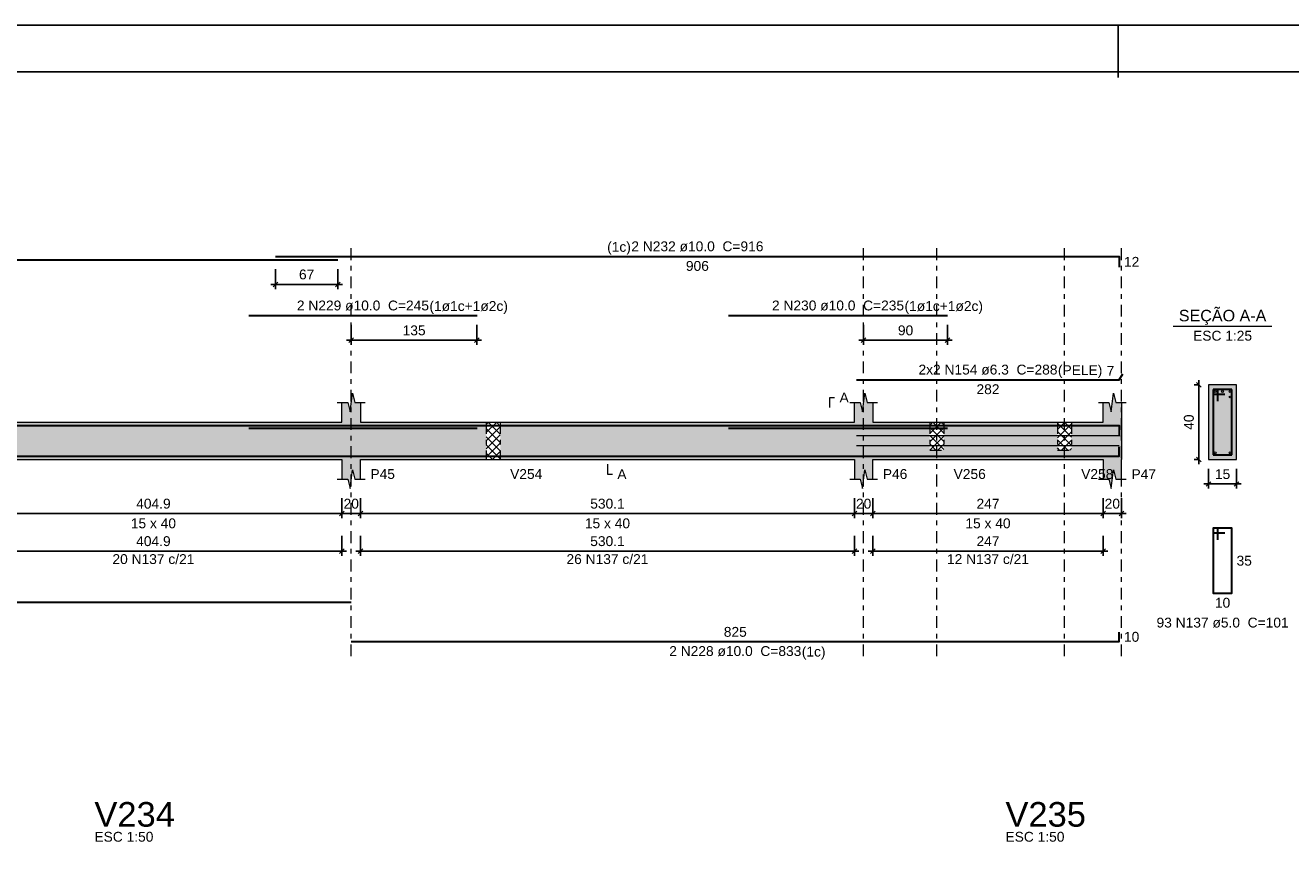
# Model space of a CAD drawing. Header units: millimetres. Extents: x 0 to 119, y 0 to 84.
# Tile 10 of 24: x 21 to 49, y 66 to 84. Entities that reach past the tile are written whole.
import ezdxf

# ---------------------------------------------------------------- set-up
doc = ezdxf.new("R2010")
doc.units = ezdxf.units.MM
doc.header["$MEASUREMENT"] = 0
doc.linetypes.add('DASHDOT', pattern=[2.54, 1.27, -0.635, 0, -0.635])
doc.linetypes.add('NULL', pattern=[0])
doc.layers.get('0').update_dxf_attribs({"lineweight": 18})
for name, color, linetype, lineweight in [('Descrição da armadura', 7, 'Continuous', 0), ('DT-Arm complementar', 5, 'Continuous', 5), ('DT-Barras na forma', 2, 'Continuous', 30), ('DT-Barras no corte', 5, 'Continuous', 5), ('DT-Barras rebatidas', 2, 'Continuous', 30), ('DT-Cotas', 9, 'Continuous', 5), ('DT-Forma', 5, 'Continuous', 5), ('DT-Hachura forma vigas', 254, 'Continuous', 5), ('DT-Hachura intersecção vigas', 9, 'Continuous', 5), ('DT-Hachura seção vigas', 254, 'Continuous', 5), ('DT-Pontilhado', 9, 'DASHDOT', 5), ('DT-Textos', 7, 'Continuous', 5), ('DT-Título', 3, 'Continuous', 20), ('Textos armaduras', 7, 'Continuous', 0)]:
    doc.layers.add(name, color=color, linetype=linetype, lineweight=lineweight)
doc.layers.add('SEDUC_MARF', color=1, linetype='Continuous')
doc.layers.add('SEDUC_MARGG', color=7, linetype='Continuous')
doc.styles.add('Arial', font='txt')
doc.dimstyles.new('UM_25.000000', dxfattribs={"dimtxt": 0.18, "dimasz": 0.1, "dimexe": 0.1, "dimexo": 0.2, "dimgap": 0, "dimtad": 1, "dimtih": 1, "dimtoh": 1, "dimdec": 1, "dimlfac": 25, "dimzin": 0, "dimdsep": 46, "dimtxsty": 'Standard', "dimcen": 0.09, "dimdle": 0.1, "dimadec": 1, "dimazin": 2, "dimtfac": 1, "dimtdec": 4, "dimtofl": 0, "dimtmove": 0, "dimatfit": 3, "dimfxl": 1, "dimtolj": 1, "dimarcsym": 0})
doc.dimstyles.new('UM_50.000000', dxfattribs={"dimtxt": 0.18, "dimasz": 0.1, "dimexe": 0.1, "dimexo": 0.2, "dimgap": 0, "dimtad": 1, "dimtih": 1, "dimtoh": 1, "dimdec": 1, "dimlfac": 50, "dimzin": 0, "dimdsep": 46, "dimtxsty": 'Standard', "dimcen": 0.09, "dimdle": 0.1, "dimadec": 1, "dimazin": 2, "dimtfac": 1, "dimtdec": 4, "dimtofl": 0, "dimtmove": 0, "dimatfit": 3, "dimfxl": 1, "dimtolj": 1, "dimarcsym": 0})

# ---------------------------------------------------------------- blocks, each defined once
blk = doc.blocks.new('_Oblique')
at = {"color": 0, "linetype": 'ByBlock', "lineweight": -2}
blk.add_line((-0.5, -0.5), (0.5, 0.5), dxfattribs=at)
blk = doc.blocks.new('*D192')
at = {"layer": 'Defpoints', "color": 0}
for p in [(20.138, 74.14), (28.235, 74.14), (28.235, 73.61)]:
    blk.add_point(p, dxfattribs=at)
at = {"layer": 'DT-Cotas', "color": 0, "lineweight": -2}
for p, q in [((20.138, 73.94), (20.138, 73.51)), ((28.235, 73.94), (28.235, 73.51)), ((20.038, 73.61), (28.335, 73.61))]:
    blk.add_line(p, q, dxfattribs=at)
at = {"layer": 'DT-Cotas', "color": 0, "lineweight": -2, "xscale": 0.1, "yscale": 0.1, "zscale": 0.1, "rotation": 180}
blk.add_blockref('_Oblique', (20.138, 73.61), dxfattribs=at)
at = {"layer": 'DT-Cotas', "color": 0, "lineweight": -2, "xscale": 0.1, "yscale": 0.1, "zscale": 0.1}
blk.add_blockref('_Oblique', (28.235, 73.61), dxfattribs=at)
at = {"layer": 'DT-Cotas', "color": 7, "insert": (24.187, 73.822), "char_height": 0.2118, "attachment_point": 5, "rotation": 0.0057, "style": 'Arial'}
blk.add_mtext('\\A1;404.9', dxfattribs=at)
blk = doc.blocks.new('*D193')
at = {"layer": 'Defpoints', "color": 0}
for p in [(28.235, 74.14), (28.635, 74.14), (28.635, 73.61)]:
    blk.add_point(p, dxfattribs=at)
at = {"layer": 'DT-Cotas', "color": 0, "lineweight": -2}
for p, q in [((28.235, 73.94), (28.235, 73.51)), ((28.635, 73.94), (28.635, 73.51)), ((28.135, 73.61), (28.735, 73.61))]:
    blk.add_line(p, q, dxfattribs=at)
at = {"layer": 'DT-Cotas', "color": 0, "lineweight": -2, "xscale": 0.1, "yscale": 0.1, "zscale": 0.1, "rotation": 180}
blk.add_blockref('_Oblique', (28.235, 73.61), dxfattribs=at)
at = {"layer": 'DT-Cotas', "color": 0, "lineweight": -2, "xscale": 0.1, "yscale": 0.1, "zscale": 0.1}
blk.add_blockref('_Oblique', (28.635, 73.61), dxfattribs=at)
at = {"layer": 'DT-Cotas', "color": 7, "insert": (28.435, 73.822), "char_height": 0.2118, "attachment_point": 5, "rotation": 0.0057, "style": 'Arial'}
blk.add_mtext('\\A1;20', dxfattribs=at)
blk = doc.blocks.new('*D194')
at = {"layer": 'Defpoints', "color": 0}
for p in [(28.635, 74.14), (39.238, 74.14), (39.238, 73.61)]:
    blk.add_point(p, dxfattribs=at)
at = {"layer": 'DT-Cotas', "color": 0, "lineweight": -2}
for p, q in [((28.635, 73.94), (28.635, 73.51)), ((39.238, 73.94), (39.238, 73.51)), ((28.535, 73.61), (39.338, 73.61))]:
    blk.add_line(p, q, dxfattribs=at)
at = {"layer": 'DT-Cotas', "color": 0, "lineweight": -2, "xscale": 0.1, "yscale": 0.1, "zscale": 0.1, "rotation": 180}
blk.add_blockref('_Oblique', (28.635, 73.61), dxfattribs=at)
at = {"layer": 'DT-Cotas', "color": 0, "lineweight": -2, "xscale": 0.1, "yscale": 0.1, "zscale": 0.1}
blk.add_blockref('_Oblique', (39.238, 73.61), dxfattribs=at)
at = {"layer": 'DT-Cotas', "color": 7, "insert": (33.937, 73.822), "char_height": 0.2118, "attachment_point": 5, "rotation": 0.0057, "style": 'Arial'}
blk.add_mtext('\\A1;530.1', dxfattribs=at)
blk = doc.blocks.new('*D195')
at = {"layer": 'Defpoints', "color": 0}
for p in [(39.238, 74.14), (39.638, 74.14), (39.638, 73.61)]:
    blk.add_point(p, dxfattribs=at)
at = {"layer": 'DT-Cotas', "color": 0, "lineweight": -2}
for p, q in [((39.238, 73.94), (39.238, 73.51)), ((39.638, 73.94), (39.638, 73.51)), ((39.138, 73.61), (39.738, 73.61))]:
    blk.add_line(p, q, dxfattribs=at)
at = {"layer": 'DT-Cotas', "color": 0, "lineweight": -2, "xscale": 0.1, "yscale": 0.1, "zscale": 0.1, "rotation": 180}
blk.add_blockref('_Oblique', (39.238, 73.61), dxfattribs=at)
at = {"layer": 'DT-Cotas', "color": 0, "lineweight": -2, "xscale": 0.1, "yscale": 0.1, "zscale": 0.1}
blk.add_blockref('_Oblique', (39.638, 73.61), dxfattribs=at)
at = {"layer": 'DT-Cotas', "color": 7, "insert": (39.438, 73.822), "char_height": 0.2118, "attachment_point": 5, "rotation": 0.0057, "style": 'Arial'}
blk.add_mtext('\\A1;20', dxfattribs=at)
blk = doc.blocks.new('*D196')
at = {"layer": 'Defpoints', "color": 0}
for p in [(39.638, 74.14), (44.578, 74.14), (44.578, 73.61)]:
    blk.add_point(p, dxfattribs=at)
at = {"layer": 'DT-Cotas', "color": 0, "lineweight": -2}
for p, q in [((39.638, 73.94), (39.638, 73.51)), ((44.578, 73.94), (44.578, 73.51)), ((39.538, 73.61), (44.678, 73.61))]:
    blk.add_line(p, q, dxfattribs=at)
at = {"layer": 'DT-Cotas', "color": 0, "lineweight": -2, "xscale": 0.1, "yscale": 0.1, "zscale": 0.1, "rotation": 180}
blk.add_blockref('_Oblique', (39.638, 73.61), dxfattribs=at)
at = {"layer": 'DT-Cotas', "color": 0, "lineweight": -2, "xscale": 0.1, "yscale": 0.1, "zscale": 0.1}
blk.add_blockref('_Oblique', (44.578, 73.61), dxfattribs=at)
at = {"layer": 'DT-Cotas', "color": 7, "insert": (42.108, 73.822), "char_height": 0.2118, "attachment_point": 5, "rotation": 0.0057, "style": 'Arial'}
blk.add_mtext('\\A1;247', dxfattribs=at)
blk = doc.blocks.new('*D197')
at = {"layer": 'Defpoints', "color": 0}
for p in [(44.578, 74.14), (44.978, 74.14), (44.978, 73.61)]:
    blk.add_point(p, dxfattribs=at)
at = {"layer": 'DT-Cotas', "color": 0, "lineweight": -2}
for p, q in [((44.578, 73.94), (44.578, 73.51)), ((44.978, 73.94), (44.978, 73.51)), ((44.478, 73.61), (45.078, 73.61))]:
    blk.add_line(p, q, dxfattribs=at)
at = {"layer": 'DT-Cotas', "color": 0, "lineweight": -2, "xscale": 0.1, "yscale": 0.1, "zscale": 0.1, "rotation": 180}
blk.add_blockref('_Oblique', (44.578, 73.61), dxfattribs=at)
at = {"layer": 'DT-Cotas', "color": 0, "lineweight": -2, "xscale": 0.1, "yscale": 0.1, "zscale": 0.1}
blk.add_blockref('_Oblique', (44.978, 73.61), dxfattribs=at)
at = {"layer": 'DT-Cotas', "color": 7, "insert": (44.778, 73.822), "char_height": 0.2118, "attachment_point": 5, "rotation": 0.0057, "style": 'Arial'}
blk.add_mtext('\\A1;20', dxfattribs=at)
blk = doc.blocks.new('*D198')
at = {"layer": 'Defpoints', "color": 0}
for p in [(28.435, 77.863), (31.135, 77.863), (31.135, 77.334)]:
    blk.add_point(p, dxfattribs=at)
at = {"layer": 'DT-Cotas', "color": 0, "lineweight": -2}
for p, q in [((28.435, 77.663), (28.435, 77.234)), ((31.135, 77.663), (31.135, 77.234)), ((28.335, 77.334), (31.235, 77.334))]:
    blk.add_line(p, q, dxfattribs=at)
at = {"layer": 'DT-Cotas', "color": 0, "lineweight": -2, "xscale": 0.1, "yscale": 0.1, "zscale": 0.1, "rotation": 180}
blk.add_blockref('_Oblique', (28.435, 77.334), dxfattribs=at)
at = {"layer": 'DT-Cotas', "color": 0, "lineweight": -2, "xscale": 0.1, "yscale": 0.1, "zscale": 0.1}
blk.add_blockref('_Oblique', (31.135, 77.334), dxfattribs=at)
at = {"layer": 'DT-Cotas', "color": 7, "insert": (29.785, 77.545), "char_height": 0.2118, "attachment_point": 5, "rotation": 0.0057, "style": 'Arial'}
blk.add_mtext('\\A1;135', dxfattribs=at)
blk = doc.blocks.new('*D199')
at = {"layer": 'Defpoints', "color": 0}
for p in [(39.438, 77.863), (41.238, 77.863), (41.238, 77.334)]:
    blk.add_point(p, dxfattribs=at)
at = {"layer": 'DT-Cotas', "color": 0, "lineweight": -2}
for p, q in [((39.438, 77.663), (39.438, 77.234)), ((41.238, 77.663), (41.238, 77.234)), ((39.338, 77.334), (41.338, 77.334))]:
    blk.add_line(p, q, dxfattribs=at)
at = {"layer": 'DT-Cotas', "color": 0, "lineweight": -2, "xscale": 0.1, "yscale": 0.1, "zscale": 0.1, "rotation": 180}
blk.add_blockref('_Oblique', (39.438, 77.334), dxfattribs=at)
at = {"layer": 'DT-Cotas', "color": 0, "lineweight": -2, "xscale": 0.1, "yscale": 0.1, "zscale": 0.1}
blk.add_blockref('_Oblique', (41.238, 77.334), dxfattribs=at)
at = {"layer": 'DT-Cotas', "color": 7, "insert": (40.338, 77.545), "char_height": 0.2118, "attachment_point": 5, "rotation": 0.0057, "style": 'Arial'}
blk.add_mtext('\\A1;90', dxfattribs=at)
blk = doc.blocks.new('*D200')
at = {"layer": 'Defpoints', "color": 0}
for p in [(26.807, 79.063), (28.147, 79.063), (28.147, 78.534)]:
    blk.add_point(p, dxfattribs=at)
at = {"layer": 'DT-Cotas', "color": 0, "lineweight": -2}
for p, q in [((26.807, 78.863), (26.807, 78.434)), ((28.147, 78.863), (28.147, 78.434)), ((26.707, 78.534), (28.247, 78.534))]:
    blk.add_line(p, q, dxfattribs=at)
at = {"layer": 'DT-Cotas', "color": 0, "lineweight": -2, "xscale": 0.1, "yscale": 0.1, "zscale": 0.1, "rotation": 180}
blk.add_blockref('_Oblique', (26.807, 78.534), dxfattribs=at)
at = {"layer": 'DT-Cotas', "color": 0, "lineweight": -2, "xscale": 0.1, "yscale": 0.1, "zscale": 0.1}
blk.add_blockref('_Oblique', (28.147, 78.534), dxfattribs=at)
at = {"layer": 'DT-Cotas', "color": 7, "insert": (27.477, 78.746), "char_height": 0.2118, "attachment_point": 5, "rotation": 0.0057, "style": 'Arial'}
blk.add_mtext('\\A1;67', dxfattribs=at)
blk = doc.blocks.new('*D201')
at = {"layer": 'Defpoints', "color": 0}
for p in [(46.634, 76.375), (46.846, 76.375), (46.846, 74.775)]:
    blk.add_point(p, dxfattribs=at)
at = {"layer": 'DT-Cotas', "color": 0, "lineweight": -2}
for p, q in [((46.646, 76.375), (46.534, 76.375)), ((46.634, 74.675), (46.634, 76.475)), ((46.646, 74.775), (46.534, 74.775))]:
    blk.add_line(p, q, dxfattribs=at)
at = {"layer": 'DT-Cotas', "color": 0, "lineweight": -2, "xscale": 0.1, "yscale": 0.1, "zscale": 0.1}
for p, rotation in [((46.634, 76.375), 90), ((46.634, 74.775), 270)]:
    blk.add_blockref('_Oblique', p, dxfattribs=dict(at, rotation=rotation))
at = {"layer": 'DT-Cotas', "color": 7, "insert": (46.422, 75.575), "char_height": 0.2118, "attachment_point": 5, "rotation": 90, "style": 'Arial'}
blk.add_mtext('\\A1;40', dxfattribs=at)
blk = doc.blocks.new('*D202')
at = {"layer": 'Defpoints', "color": 0}
for p in [(46.846, 74.775), (47.446, 74.775), (47.446, 74.246)]:
    blk.add_point(p, dxfattribs=at)
at = {"layer": 'DT-Cotas', "color": 0, "lineweight": -2}
for p, q in [((46.846, 74.575), (46.846, 74.146)), ((47.446, 74.575), (47.446, 74.146)), ((46.746, 74.246), (47.546, 74.246))]:
    blk.add_line(p, q, dxfattribs=at)
at = {"layer": 'DT-Cotas', "color": 0, "lineweight": -2, "xscale": 0.1, "yscale": 0.1, "zscale": 0.1, "rotation": 180}
blk.add_blockref('_Oblique', (46.846, 74.246), dxfattribs=at)
at = {"layer": 'DT-Cotas', "color": 0, "lineweight": -2, "xscale": 0.1, "yscale": 0.1, "zscale": 0.1}
blk.add_blockref('_Oblique', (47.446, 74.246), dxfattribs=at)
at = {"layer": 'DT-Cotas', "color": 7, "insert": (47.146, 74.457), "char_height": 0.2118, "attachment_point": 5, "rotation": 0.0057, "style": 'Arial'}
blk.add_mtext('\\A1;15', dxfattribs=at)
blk = doc.blocks.new('*D205')
at = {"layer": 'Defpoints', "color": 0}
for p in [(20.138, 73.335), (28.235, 73.335), (28.235, 72.805)]:
    blk.add_point(p, dxfattribs=at)
at = {"layer": 'DT-Cotas', "color": 0, "lineweight": -2}
for p, q in [((20.138, 73.135), (20.138, 72.705)), ((28.235, 73.135), (28.235, 72.705)), ((20.038, 72.805), (28.335, 72.805))]:
    blk.add_line(p, q, dxfattribs=at)
at = {"layer": 'DT-Cotas', "color": 0, "lineweight": -2, "xscale": 0.1, "yscale": 0.1, "zscale": 0.1, "rotation": 180}
blk.add_blockref('_Oblique', (20.138, 72.805), dxfattribs=at)
at = {"layer": 'DT-Cotas', "color": 0, "lineweight": -2, "xscale": 0.1, "yscale": 0.1, "zscale": 0.1}
blk.add_blockref('_Oblique', (28.235, 72.805), dxfattribs=at)
at = {"layer": 'DT-Cotas', "color": 7, "insert": (24.187, 73.017), "char_height": 0.2118, "attachment_point": 5, "rotation": 0.0057, "style": 'Arial'}
blk.add_mtext('\\A1;404.9', dxfattribs=at)
blk = doc.blocks.new('*D206')
at = {"layer": 'Defpoints', "color": 0}
for p in [(28.635, 73.335), (39.238, 73.335), (39.238, 72.805)]:
    blk.add_point(p, dxfattribs=at)
at = {"layer": 'DT-Cotas', "color": 0, "lineweight": -2}
for p, q in [((28.635, 73.135), (28.635, 72.705)), ((39.238, 73.135), (39.238, 72.705)), ((28.535, 72.805), (39.338, 72.805))]:
    blk.add_line(p, q, dxfattribs=at)
at = {"layer": 'DT-Cotas', "color": 0, "lineweight": -2, "xscale": 0.1, "yscale": 0.1, "zscale": 0.1, "rotation": 180}
blk.add_blockref('_Oblique', (28.635, 72.805), dxfattribs=at)
at = {"layer": 'DT-Cotas', "color": 0, "lineweight": -2, "xscale": 0.1, "yscale": 0.1, "zscale": 0.1}
blk.add_blockref('_Oblique', (39.238, 72.805), dxfattribs=at)
at = {"layer": 'DT-Cotas', "color": 7, "insert": (33.937, 73.017), "char_height": 0.2118, "attachment_point": 5, "rotation": 0.0057, "style": 'Arial'}
blk.add_mtext('\\A1;530.1', dxfattribs=at)
blk = doc.blocks.new('*D207')
at = {"layer": 'Defpoints', "color": 0}
for p in [(39.638, 73.335), (44.578, 73.335), (44.578, 72.805)]:
    blk.add_point(p, dxfattribs=at)
at = {"layer": 'DT-Cotas', "color": 0, "lineweight": -2}
for p, q in [((39.638, 73.135), (39.638, 72.705)), ((44.578, 73.135), (44.578, 72.705)), ((39.538, 72.805), (44.678, 72.805))]:
    blk.add_line(p, q, dxfattribs=at)
at = {"layer": 'DT-Cotas', "color": 0, "lineweight": -2, "xscale": 0.1, "yscale": 0.1, "zscale": 0.1, "rotation": 180}
blk.add_blockref('_Oblique', (39.638, 72.805), dxfattribs=at)
at = {"layer": 'DT-Cotas', "color": 0, "lineweight": -2, "xscale": 0.1, "yscale": 0.1, "zscale": 0.1}
blk.add_blockref('_Oblique', (44.578, 72.805), dxfattribs=at)
at = {"layer": 'DT-Cotas', "color": 7, "insert": (42.108, 73.017), "char_height": 0.2118, "attachment_point": 5, "rotation": 0.0057, "style": 'Arial'}
blk.add_mtext('\\A1;247', dxfattribs=at)

msp = doc.modelspace()

# ---------------------------------------------------------------- hatches: boundary and pattern name
at = {"layer": 'DT-Hachura forma vigas', "linetype": 'Continuous'}
for points in [[(28.6353, 74.775), (31.3353, 74.775), (31.3353, 75.575), (28.6353, 75.575), (28.6353, 75.9986), (28.5103, 75.9986), (28.4603, 76.1986), (28.4103, 75.7986), (28.3603, 75.9986), (28.2353, 75.9986), (28.2353, 75.575), (20.1379, 75.575), (20.1379, 75.9986), (20.0129, 75.9986), (19.9629, 76.1986), (19.9129, 75.7986), (19.8629, 75.9986), (19.7379, 75.9986), (19.7379, 75.575), (12.8353, 75.575), (12.8353, 75.9986), (12.7103, 75.9986), (12.6603, 76.1986), (12.6103, 75.7986), (12.5603, 75.9986), (12.4353, 75.9986), (12.4353, 75.575), (9.7353, 75.575), (9.7353, 74.775), (12.4353, 74.775), (12.4353, 74.3514), (12.5603, 74.3514), (12.6103, 74.1514), (12.6603, 74.5514), (12.7103, 74.3514), (12.8353, 74.3514), (12.8353, 74.775), (19.7379, 74.775), (19.7379, 74.3514), (19.8629, 74.3514), (19.9129, 74.1514), (19.9629, 74.5514), (20.0129, 74.3514), (20.1379, 74.3514), (20.1379, 74.775), (28.2353, 74.775), (28.2353, 74.3514), (28.3603, 74.3514), (28.4103, 74.1514), (28.4603, 74.5514), (28.5103, 74.3514), (28.6353, 74.3514), (28.6353, 74.775)], [(41.1579, 74.975), (40.8579, 74.975), (40.8579, 75.575), (39.6379, 75.575), (39.6379, 75.9986), (39.5129, 75.9986), (39.4629, 76.1986), (39.4129, 75.7986), (39.3629, 75.9986), (39.2379, 75.9986), (39.2379, 75.575), (31.6353, 75.575), (31.6353, 74.775), (39.2379, 74.775), (39.2379, 74.3514), (39.3629, 74.3514), (39.4129, 74.1514), (39.4629, 74.5514), (39.5129, 74.3514), (39.6379, 74.3514), (39.6379, 74.775), (40.8579, 74.775), (41.1579, 74.775), (43.5979, 74.775), (43.8979, 74.775), (44.5779, 74.775), (44.5779, 74.3514), (44.7029, 74.3514), (44.7529, 74.1514), (44.8029, 74.5514), (44.8529, 74.3514), (44.9779, 74.3514), (44.9779, 74.775), (44.9779, 75.575), (44.9779, 75.9986), (44.8529, 75.9986), (44.8029, 76.1986), (44.7529, 75.7986), (44.7029, 75.9986), (44.5779, 75.9986), (44.5779, 75.575), (43.8979, 75.575), (43.8979, 74.975), (43.5979, 74.975), (43.5979, 75.575), (41.1579, 75.575), (41.1579, 74.975)]]:
    msp.add_hatch(color=254, dxfattribs=at).paths.add_polyline_path(points)
at = {"layer": 'DT-Hachura intersecção vigas', "linetype": 'Continuous'}
h = msp.add_hatch(dxfattribs=at)
h.set_pattern_fill('ANSI37', color=9, style=0)
h.paths.add_polyline_path([(31.3353, 74.775), (31.6353, 74.775), (31.6353, 75.575), (31.3353, 75.575), (31.3353, 74.775)])
h = msp.add_hatch(dxfattribs=at)
h.set_pattern_fill('ANSI37', color=9, style=0)
h.paths.add_polyline_path([(40.8579, 74.975), (41.1579, 74.975), (41.1579, 75.575), (40.8579, 75.575), (40.8579, 74.975)])
h = msp.add_hatch(dxfattribs=at)
h.set_pattern_fill('ANSI37', color=9, style=0)
h.paths.add_polyline_path([(43.5979, 74.975), (43.8979, 74.975), (43.8979, 75.575), (43.5979, 75.575), (43.5979, 74.975)])
at = {"layer": 'DT-Hachura seção vigas', "linetype": 'Continuous'}
msp.add_hatch(color=254, dxfattribs=at).paths.add_polyline_path([(46.8455, 74.775), (46.8455, 74.775), (47.4455, 74.775), (47.4455, 76.375), (46.8455, 76.375), (46.8455, 74.775)])

# ---------------------------------------------------------------- linework, layer by layer
at = {"layer": 'DT-Arm complementar'}
for p, q in [((39.2879, 75.2844), (44.9279, 75.2844)), ((39.2879, 75.0697), (44.9279, 75.0697))]:
    msp.add_line(p, q, dxfattribs=at)
at = {"layer": 'DT-Barras na forma'}
for p, q in [((47.0455, 76.275), (46.9455, 76.275)), ((46.9455, 76.275), (46.9455, 74.875)), ((47.3455, 76.275), (46.9455, 76.275)), ((46.9455, 76.275), (46.9455, 76.175)), ((46.9455, 76.175), (47.1955, 76.175)), ((47.0455, 76.025), (47.0455, 76.275)), ((47.3455, 74.875), (47.3455, 76.275)), ((46.9455, 74.875), (47.3455, 74.875))]:
    msp.add_line(p, q, dxfattribs=at)
for points in [[(4.7325, 74.9199), (4.7325, 75.505), (28.1474, 75.505)], [(26.2353, 75.505), (31.1353, 75.505)], [(26.2353, 75.445), (31.1353, 75.445)], [(26.8074, 75.505), (44.9279, 75.505), (44.9279, 75.275)], [(36.5379, 75.505), (41.2379, 75.505)], [(36.5379, 75.445), (41.2379, 75.445)], [(4.7325, 75.045), (4.7325, 74.845), (28.4353, 74.845)], [(28.4353, 74.845), (44.9279, 74.845), (44.9279, 75.045)]]:
    msp.add_lwpolyline(points, dxfattribs=at)
at = {"layer": 'DT-Barras no corte'}
for centre in [(46.9855, 76.235), (47.1455, 76.235), (47.3055, 76.235), (47.3055, 76.115), (46.9855, 74.915), (47.3055, 74.915)]:
    msp.add_circle(centre, 0.02, dxfattribs=at)
at = {"layer": 'DT-Barras rebatidas'}
for points in [[(26.8074, 79.1339), (44.9279, 79.1339), (44.9279, 78.9039)], [(4.7325, 78.4781), (4.7325, 79.0633), (28.1474, 79.0633)], [(26.2353, 77.8631), (31.1353, 77.8631)], [(36.5379, 77.8631), (41.2379, 77.8631)], [(39.2879, 76.4858), (44.9279, 76.4858), (45.0004, 76.6113)], [(47.0455, 73.0483), (47.0455, 73.2983), (46.9455, 73.2983), (46.9455, 71.8983), (47.3455, 71.8983), (47.3455, 73.2983), (46.9455, 73.2983), (46.9455, 73.1983), (47.1955, 73.1983)], [(4.7325, 71.9104), (4.7325, 71.7104), (28.4353, 71.7104)], [(28.4353, 70.8632), (44.9279, 70.8632), (44.9279, 71.0632)]]:
    msp.add_lwpolyline(points, dxfattribs=at)
at = {"layer": 'DT-Forma'}
for p, q in [((47.4455, 76.375), (46.8455, 76.375)), ((46.8455, 76.375), (46.8455, 74.775)), ((47.4455, 74.775), (47.4455, 76.375)), ((28.4103, 75.7986), (28.4603, 76.1986)), ((28.4603, 76.1986), (28.5103, 75.9986)), ((39.4129, 75.7986), (39.4629, 76.1986)), ((39.4629, 76.1986), (39.5129, 75.9986)), ((44.7529, 75.7986), (44.8029, 76.1986)), ((44.8029, 76.1986), (44.8529, 75.9986)), ((28.1353, 75.9986), (28.3603, 75.9986)), ((28.2353, 75.575), (28.2353, 75.9986)), ((28.3603, 75.9986), (28.4103, 75.7986)), ((28.5103, 75.9986), (28.7353, 75.9986)), ((28.6353, 75.9986), (28.6353, 75.575)), ((39.1379, 75.9986), (39.3629, 75.9986)), ((39.2379, 75.575), (39.2379, 75.9986)), ((39.3629, 75.9986), (39.4129, 75.7986)), ((39.5129, 75.9986), (39.7379, 75.9986)), ((39.6379, 75.9986), (39.6379, 75.575)), ((44.4779, 75.9986), (44.7029, 75.9986)), ((44.5779, 75.575), (44.5779, 75.9986)), ((44.7029, 75.9986), (44.7529, 75.7986)), ((44.8529, 75.9986), (45.0779, 75.9986)), ((44.9779, 75.9986), (44.9779, 75.575)), ((20.1379, 75.575), (28.2353, 75.575)), ((28.6353, 75.575), (31.3353, 75.575)), ((31.3353, 75.575), (31.6353, 75.575)), ((31.6353, 75.575), (39.2379, 75.575)), ((39.6379, 75.575), (40.8579, 75.575)), ((40.8579, 75.575), (41.1579, 75.575)), ((41.1579, 75.575), (43.5979, 75.575)), ((43.5979, 75.575), (43.8979, 75.575)), ((43.8979, 75.575), (44.5779, 75.575)), ((20.1379, 74.775), (28.2353, 74.775)), ((28.2353, 74.775), (28.2353, 74.3514)), ((28.6353, 74.3514), (28.6353, 74.775)), ((28.6353, 74.775), (31.3353, 74.775)), ((31.3353, 74.775), (31.6353, 74.775)), ((31.6353, 74.775), (39.2379, 74.775)), ((39.2379, 74.775), (39.2379, 74.3514)), ((39.6379, 74.3514), (39.6379, 74.775)), ((39.6379, 74.775), (40.8579, 74.775)), ((40.8579, 74.775), (41.1579, 74.775)), ((41.1579, 74.775), (43.5979, 74.775)), ((43.5979, 74.775), (43.8979, 74.775)), ((43.8979, 74.775), (44.5779, 74.775)), ((44.5779, 74.775), (44.5779, 74.3514)), ((44.9779, 74.3514), (44.9779, 74.775)), ((46.8455, 74.775), (47.4455, 74.775)), ((28.4103, 74.1514), (28.4603, 74.5514)), ((28.4603, 74.5514), (28.5103, 74.3514)), ((39.4129, 74.1514), (39.4629, 74.5514)), ((39.4629, 74.5514), (39.5129, 74.3514)), ((44.7529, 74.1514), (44.8029, 74.5514)), ((44.8029, 74.5514), (44.8529, 74.3514)), ((28.1353, 74.3514), (28.3603, 74.3514)), ((28.3603, 74.3514), (28.4103, 74.1514)), ((28.5103, 74.3514), (28.7353, 74.3514)), ((39.1379, 74.3514), (39.3629, 74.3514)), ((39.3629, 74.3514), (39.4129, 74.1514)), ((39.5129, 74.3514), (39.7379, 74.3514)), ((44.4779, 74.3514), (44.7029, 74.3514)), ((44.7029, 74.3514), (44.7529, 74.1514)), ((44.8529, 74.3514), (45.0779, 74.3514))]:
    msp.add_line(p, q, dxfattribs=at)
at = {"layer": 'DT-Forma', "linetype": 'Continuous'}
msp.add_line((44.9779, 75.575), (44.9779, 74.775), dxfattribs=at)
at = {"layer": 'DT-Pontilhado', "ltscale": 0.2}
for p, q in [((28.4353, 70.5455), (28.4353, 79.3457)), ((39.4379, 70.5455), (39.4379, 79.3457)), ((41.0079, 70.5455), (41.0079, 79.3457)), ((43.7479, 70.5455), (43.7479, 79.3457)), ((44.9779, 70.5455), (44.9779, 79.3457)), ((31.3353, 75.575), (31.3353, 74.775)), ((31.6353, 75.575), (31.6353, 74.775)), ((40.8579, 75.575), (40.8579, 74.975)), ((41.1579, 75.575), (41.1579, 74.975)), ((43.5979, 75.575), (43.5979, 74.975)), ((43.8979, 75.575), (43.8979, 74.975)), ((40.8579, 74.975), (41.1579, 74.975)), ((43.5979, 74.975), (43.8979, 74.975))]:
    msp.add_line(p, q, dxfattribs=at)
at = {"layer": 'DT-Textos'}
msp.add_line((46.0865, 77.6399), (48.2045, 77.6399), dxfattribs=at)
for points in [[(38.7084, 75.8927), (38.7084, 76.1045), (38.8143, 76.1045)], [(33.9366, 74.6691), (33.9366, 74.4573), (34.0425, 74.4573)]]:
    msp.add_lwpolyline(points, dxfattribs=at)
at = {"layer": 'SEDUC_MARF'}
msp.add_line((44.9015, 84.1), (44.9015, 82.9804), dxfattribs=at)
msp.add_lwpolyline([(118.9, 84.1), (0, 84.1), (0, 0), (118.9, 0)], close=True, dxfattribs=at)
at = {"layer": 'SEDUC_MARGG'}
msp.add_lwpolyline([(2.5, 1), (117.9, 1), (117.9, 83.1), (2.5, 83.1), (2.5, 1)], dxfattribs=at)

# ---------------------------------------------------------------- texts
at = {"layer": 'Descrição da armadura', "linetype": 'NULL', "char_height": 0.2118, "attachment_point": 8, "line_spacing_factor": 0.9, "style": 'Arial'}
for s, insert, width in [('2 N232 ø10.0  C=916', (35.8677, 79.2402), 5.562109), ('2 N229 ø10.0  C=245', (28.6857, 77.9692), 5.562109), ('2 N230 ø10.0  C=235', (38.8877, 77.9692), 5.562109), ('2x2 N154 ø6.3  C=288', (42.1077, 76.5922), 5.852109), ('20 N137 c/21', (24.1866, 72.5236), 3.450264), ('26 N137 c/21', (33.9366, 72.5236), 3.450264), ('12 N137 c/21', (42.1079, 72.5236), 3.450264), ('93 N137 ø5.0  C=101', (47.1457, 71.1572), 5.562109), ('2 N228 ø10.0  C=833', (36.6817, 70.5452), 5.562109)]:
    msp.add_mtext(s, dxfattribs=dict(at, insert=insert, width=width))
at = {"layer": 'DT-Textos', "linetype": 'NULL', "line_spacing_factor": 0.798, "style": 'Arial'}
for s, insert, char_height, width, attachment_point in [('(1c)', (34.4397, 79.1703), 0.2118, 0.998857, 9), ('(1ø1c+1ø2c)', (30.1137, 77.8993), 0.2118, 3.303848, 7), ('(1ø1c+1ø2c)', (40.3157, 77.8993), 0.2118, 3.303848, 7), ('SEÇÃO A-A', (47.1457, 77.6643), 0.2471, 3.812061, 8), ('ESC 1:25', (47.1457, 77.3222), 0.2118, 2.482559, 8), ('(PELE)', (43.6097, 76.5223), 0.2118, 1.869424, 7), ('A', (38.9207, 75.9982), 0.2118, 0.386855, 7), ('P45', (28.8467, 74.3512), 0.2118, 1.031992, 7), ('V254', (31.8467, 74.3512), 0.2118, 1.354561, 7), ('A', (34.1487, 74.3512), 0.2118, 0.386855, 7), ('P46', (39.8497, 74.3512), 0.2118, 1.031992, 7), ('V256', (41.3697, 74.3512), 0.2118, 1.354561, 7), ('V258', (44.1097, 74.3512), 0.2118, 1.354561, 7), ('P47', (45.1897, 74.3512), 0.2118, 1.031992, 7), ('15 x 40', (24.1867, 73.2922), 0.2118, 1.902559, 8), ('15 x 40', (33.9367, 73.2922), 0.2118, 1.902559, 8), ('15 x 40', (42.1077, 73.2922), 0.2118, 1.902559, 8), ('(1c)', (38.1097, 70.4753), 0.2118, 0.998857, 7), ('ESC 1:50', (22.92, 66.5586), 0.2118, 2.482559, 7), ('ESC 1:50', (42.4836, 66.5586), 0.2118, 2.482559, 7)]:
    msp.add_mtext(s, dxfattribs=dict(at, insert=insert, char_height=char_height, width=width, attachment_point=attachment_point))
at = {"layer": 'DT-Título', "linetype": 'NULL', "char_height": 0.5295, "width": 3.456465, "attachment_point": 7, "line_spacing_factor": 0.798, "style": 'Arial'}
for s, insert in [('V234', (22.92, 66.8764)), ('V235', (42.4836, 66.8764))]:
    msp.add_mtext(s, dxfattribs=dict(at, insert=insert))
at = {"layer": 'Textos armaduras', "linetype": 'NULL', "char_height": 0.2118, "line_spacing_factor": 0.9, "style": 'Arial'}
for s, insert, width, attachment_point in [('12', (45.0279, 79.1248), 1.045137, 1), ('906', (35.8677, 79.0366), 1.367705, 2), ('7', (44.8213, 76.5716), 0.722568, 9), ('282', (42.1079, 76.3885), 1.367705, 2), ('35', (47.4455, 72.7042), 1.045137, 1), ('10', (47.1455, 71.801), 1.045137, 2), ('825', (36.6816, 70.9605), 1.367705, 8), ('10', (45.0279, 71.0691), 1.045137, 1)]:
    msp.add_mtext(s, dxfattribs=dict(at, insert=insert, width=width, attachment_point=attachment_point))

# ---------------------------------------------------------------- dimensions: what is measured, and where the dimension line sits
at = {"layer": 'DT-Cotas'}
for base, p1, p2, dimstyle, override, picture, middle in [((28.1474, 78.5338), (26.8074, 79.0633), (28.1474, 79.0633), 'UM_50.000000', {"dimtxt": 0.2118, "dimasz": 0.1, "dimexe": 0.1, "dimexo": 0.2, "dimtad": 1, "dimtih": 0, "dimtoh": 0, "dimdec": 1, "dimlfac": 50, "dimzin": 8, "dimtxsty": 'Arial', "dimblk": 'Oblique', "dimblk1": 'Oblique', "dimblk2": 'Oblique', "dimsah": 1, "dimdle": 0.1, "dimse1": 0, "dimse2": 0, "dimclrt": 7, "dimadec": 1, "dimazin": 3, "dimtmove": 2, "dimldrblk": 'Oblique'}, '*D200', (27.4774, 78.7456)), ((31.1353, 77.3336), (28.4353, 77.8631), (31.1353, 77.8631), 'UM_50.000000', {"dimtxt": 0.2118, "dimasz": 0.1, "dimexe": 0.1, "dimexo": 0.2, "dimtad": 1, "dimtih": 0, "dimtoh": 0, "dimdec": 1, "dimlfac": 50, "dimzin": 8, "dimtxsty": 'Arial', "dimblk": 'Oblique', "dimblk1": 'Oblique', "dimblk2": 'Oblique', "dimsah": 1, "dimdle": 0.1, "dimse1": 0, "dimse2": 0, "dimclrt": 7, "dimadec": 1, "dimazin": 3, "dimtmove": 2, "dimldrblk": 'Oblique'}, '*D198', (29.7853, 77.5454)), ((41.2379, 77.3336), (39.4379, 77.8631), (41.2379, 77.8631), 'UM_50.000000', {"dimtxt": 0.2118, "dimasz": 0.1, "dimexe": 0.1, "dimexo": 0.2, "dimtad": 1, "dimtih": 0, "dimtoh": 0, "dimdec": 1, "dimlfac": 50, "dimzin": 8, "dimtxsty": 'Arial', "dimblk": 'Oblique', "dimblk1": 'Oblique', "dimblk2": 'Oblique', "dimsah": 1, "dimdle": 0.1, "dimse1": 0, "dimse2": 0, "dimclrt": 7, "dimadec": 1, "dimazin": 3, "dimtmove": 2, "dimldrblk": 'Oblique'}, '*D199', (40.3379, 77.5454)), ((47.4455, 74.2455), (46.8455, 74.775), (47.4455, 74.775), 'UM_25.000000', {"dimtxt": 0.2118, "dimasz": 0.1, "dimexe": 0.1, "dimexo": 0.2, "dimtad": 1, "dimtih": 0, "dimtoh": 0, "dimdec": 1, "dimlfac": 25, "dimzin": 8, "dimtxsty": 'Arial', "dimblk": 'Oblique', "dimblk1": 'Oblique', "dimblk2": 'Oblique', "dimsah": 1, "dimdle": 0.1, "dimse1": 0, "dimse2": 0, "dimclrt": 7, "dimadec": 1, "dimazin": 3, "dimtmove": 2, "dimldrblk": 'Oblique'}, '*D202', (47.1455, 74.4573)), ((28.2353, 73.6101), (20.1379, 74.1396), (28.2353, 74.1396), 'UM_50.000000', {"dimtxt": 0.2118, "dimasz": 0.1, "dimexe": 0.1, "dimexo": 0.2, "dimtad": 1, "dimtih": 0, "dimtoh": 0, "dimdec": 1, "dimlfac": 50, "dimzin": 8, "dimtxsty": 'Arial', "dimblk": 'Oblique', "dimblk1": 'Oblique', "dimblk2": 'Oblique', "dimsah": 1, "dimdle": 0.1, "dimse1": 0, "dimse2": 0, "dimclrt": 7, "dimadec": 1, "dimazin": 3, "dimtmove": 2, "dimldrblk": 'Oblique'}, '*D192', (24.1866, 73.8219)), ((28.6353, 73.6101), (28.2353, 74.1396), (28.6353, 74.1396), 'UM_50.000000', {"dimtxt": 0.2118, "dimasz": 0.1, "dimexe": 0.1, "dimexo": 0.2, "dimtad": 1, "dimtih": 0, "dimtoh": 0, "dimdec": 1, "dimlfac": 50, "dimzin": 8, "dimtxsty": 'Arial', "dimblk": 'Oblique', "dimblk1": 'Oblique', "dimblk2": 'Oblique', "dimsah": 1, "dimdle": 0.1, "dimse1": 0, "dimse2": 0, "dimclrt": 7, "dimadec": 1, "dimazin": 3, "dimtmove": 2, "dimldrblk": 'Oblique'}, '*D193', (28.4353, 73.8219)), ((39.2379, 73.6101), (28.6353, 74.1396), (39.2379, 74.1396), 'UM_50.000000', {"dimtxt": 0.2118, "dimasz": 0.1, "dimexe": 0.1, "dimexo": 0.2, "dimtad": 1, "dimtih": 0, "dimtoh": 0, "dimdec": 1, "dimlfac": 50, "dimzin": 8, "dimtxsty": 'Arial', "dimblk": 'Oblique', "dimblk1": 'Oblique', "dimblk2": 'Oblique', "dimsah": 1, "dimdle": 0.1, "dimse1": 0, "dimse2": 0, "dimclrt": 7, "dimadec": 1, "dimazin": 3, "dimtmove": 2, "dimldrblk": 'Oblique'}, '*D194', (33.9366, 73.8219)), ((39.6379, 73.6101), (39.2379, 74.1396), (39.6379, 74.1396), 'UM_50.000000', {"dimtxt": 0.2118, "dimasz": 0.1, "dimexe": 0.1, "dimexo": 0.2, "dimtad": 1, "dimtih": 0, "dimtoh": 0, "dimdec": 1, "dimlfac": 50, "dimzin": 8, "dimtxsty": 'Arial', "dimblk": 'Oblique', "dimblk1": 'Oblique', "dimblk2": 'Oblique', "dimsah": 1, "dimdle": 0.1, "dimse1": 0, "dimse2": 0, "dimclrt": 7, "dimadec": 1, "dimazin": 3, "dimtmove": 2, "dimldrblk": 'Oblique'}, '*D195', (39.4379, 73.8219)), ((44.5779, 73.6101), (39.6379, 74.1396), (44.5779, 74.1396), 'UM_50.000000', {"dimtxt": 0.2118, "dimasz": 0.1, "dimexe": 0.1, "dimexo": 0.2, "dimtad": 1, "dimtih": 0, "dimtoh": 0, "dimdec": 1, "dimlfac": 50, "dimzin": 8, "dimtxsty": 'Arial', "dimblk": 'Oblique', "dimblk1": 'Oblique', "dimblk2": 'Oblique', "dimsah": 1, "dimdle": 0.1, "dimse1": 0, "dimse2": 0, "dimclrt": 7, "dimadec": 1, "dimazin": 3, "dimtmove": 2, "dimldrblk": 'Oblique'}, '*D196', (42.1079, 73.8219)), ((44.9779, 73.6101), (44.5779, 74.1396), (44.9779, 74.1396), 'UM_50.000000', {"dimtxt": 0.2118, "dimasz": 0.1, "dimexe": 0.1, "dimexo": 0.2, "dimtad": 1, "dimtih": 0, "dimtoh": 0, "dimdec": 1, "dimlfac": 50, "dimzin": 8, "dimtxsty": 'Arial', "dimblk": 'Oblique', "dimblk1": 'Oblique', "dimblk2": 'Oblique', "dimsah": 1, "dimdle": 0.1, "dimse1": 0, "dimse2": 0, "dimclrt": 7, "dimadec": 1, "dimazin": 3, "dimtmove": 2, "dimldrblk": 'Oblique'}, '*D197', (44.7779, 73.8219)), ((28.2353, 72.8053), (20.1379, 73.3348), (28.2353, 73.3348), 'UM_50.000000', {"dimtxt": 0.2118, "dimasz": 0.1, "dimexe": 0.1, "dimexo": 0.2, "dimtad": 1, "dimtih": 0, "dimtoh": 0, "dimdec": 1, "dimlfac": 50, "dimzin": 8, "dimtxsty": 'Arial', "dimblk": 'Oblique', "dimblk1": 'Oblique', "dimblk2": 'Oblique', "dimsah": 1, "dimdle": 0.1, "dimse1": 0, "dimse2": 0, "dimclrt": 7, "dimadec": 1, "dimazin": 3, "dimtmove": 2, "dimldrblk": 'Oblique'}, '*D205', (24.1866, 73.0171)), ((39.2379, 72.8053), (28.6353, 73.3348), (39.2379, 73.3348), 'UM_50.000000', {"dimtxt": 0.2118, "dimasz": 0.1, "dimexe": 0.1, "dimexo": 0.2, "dimtad": 1, "dimtih": 0, "dimtoh": 0, "dimdec": 1, "dimlfac": 50, "dimzin": 8, "dimtxsty": 'Arial', "dimblk": 'Oblique', "dimblk1": 'Oblique', "dimblk2": 'Oblique', "dimsah": 1, "dimdle": 0.1, "dimse1": 0, "dimse2": 0, "dimclrt": 7, "dimadec": 1, "dimazin": 3, "dimtmove": 2, "dimldrblk": 'Oblique'}, '*D206', (33.9366, 73.0171)), ((44.5779, 72.8053), (39.6379, 73.3348), (44.5779, 73.3348), 'UM_50.000000', {"dimtxt": 0.2118, "dimasz": 0.1, "dimexe": 0.1, "dimexo": 0.2, "dimtad": 1, "dimtih": 0, "dimtoh": 0, "dimdec": 1, "dimlfac": 50, "dimzin": 8, "dimtxsty": 'Arial', "dimblk": 'Oblique', "dimblk1": 'Oblique', "dimblk2": 'Oblique', "dimsah": 1, "dimdle": 0.1, "dimse1": 0, "dimse2": 0, "dimclrt": 7, "dimadec": 1, "dimazin": 3, "dimtmove": 2, "dimldrblk": 'Oblique'}, '*D207', (42.1079, 73.0171))]:
    dim = msp.add_linear_dim(base=base, p1=p1, p2=p2, dimstyle=dimstyle, override=override, dxfattribs=at)
    dim.commit()
    dim.dimension.update_dxf_attribs({"geometry": picture, "text_midpoint": middle, "dimtype": 160, "text_rotation": 0.00573})
dim = msp.add_linear_dim(base=(46.6337, 76.375), p1=(46.8455, 74.775), p2=(46.8455, 76.375), angle=90, dimstyle='UM_25.000000', override={"dimtxt": 0.2118, "dimasz": 0.1, "dimexe": 0.1, "dimexo": 0.2, "dimtad": 1, "dimtih": 0, "dimtoh": 0, "dimdec": 1, "dimlfac": 25, "dimzin": 8, "dimtxsty": 'Arial', "dimblk": 'Oblique', "dimblk1": 'Oblique', "dimblk2": 'Oblique', "dimsah": 1, "dimdle": 0.1, "dimse1": 0, "dimse2": 0, "dimclrt": 7, "dimadec": 1, "dimazin": 3, "dimtmove": 2, "dimldrblk": 'Oblique'}, dxfattribs=at)
dim.commit()
dim.dimension.update_dxf_attribs({"geometry": '*D201', "text_midpoint": (46.4219, 75.575), "dimtype": 160, "text_rotation": 90})

doc.saveas('drawing.dxf')
